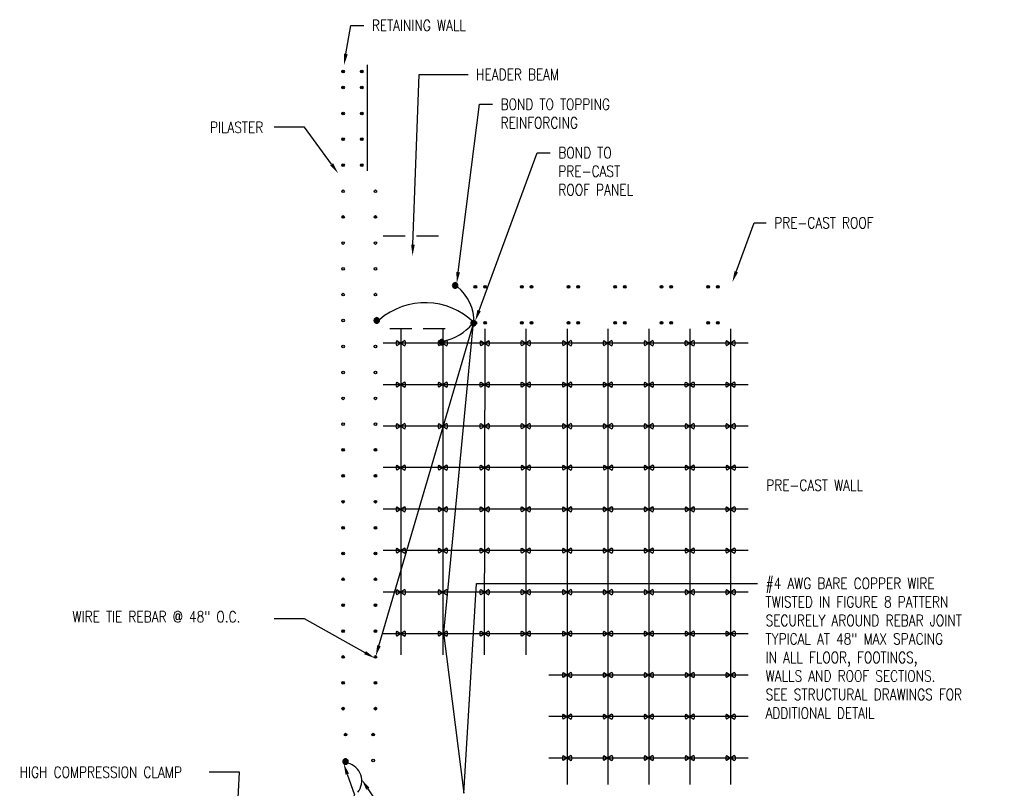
# Model space of a CAD drawing. Header units: inches. Extents: x 144.7 to 164, y 10.4 to 36.8.
# Tile 2 of 3: x 145 to 156.1, y 28.1 to 36.8. Entities that reach past the tile are written whole.
import ezdxf
from ezdxf import colors
from ezdxf.entities.mleader import LeaderData, LeaderLine
from ezdxf.math import Vec2, Vec3

# ---------------------------------------------------------------- set-up
doc = ezdxf.new("R2010")
doc.units = ezdxf.units.IN
doc.header["$MEASUREMENT"] = 0
doc.linetypes.add('HIDDEN', pattern=[0.375, 0.25, -0.125])
for name, color, linetype in [('E-ANNO-TEXT', 2, 'Continuous'), ('E-DETL-GRPH', 3, 'Continuous'), ('G-Anno-Std-Scrn', 250, 'Continuous'), ('G-ANNO-STD-SCRN-HIDD', 250, 'HIDDEN')]:
    doc.layers.add(name, color=color, linetype=linetype)
doc.styles.add('Annotative', font='romans.shx', dxfattribs={"width": 0.8, "height": 0.125})

msp = doc.modelspace()

# ---------------------------------------------------------------- hatches: boundary and pattern name
at = {"layer": 'E-DETL-GRPH', "lineweight": -3}
for points in [[(149.921, 33.817), (149.901, 33.833), (149.885, 33.833), (149.866, 33.818), (149.863, 33.802), (149.868, 33.787), (149.878, 33.777), (149.901, 33.773), (149.918, 33.785)], [(149.038, 33.422), (149.018, 33.439), (149.001, 33.439), (148.983, 33.424), (148.98, 33.407), (148.985, 33.392), (148.995, 33.382), (149.018, 33.379), (149.035, 33.391)], [(150.129, 33.393), (150.109, 33.41), (150.092, 33.41), (150.074, 33.395), (150.071, 33.378), (150.076, 33.363), (150.086, 33.353), (150.109, 33.35), (150.126, 33.361)], [(149.771, 33.177), (149.751, 33.193), (149.734, 33.193), (149.716, 33.178), (149.713, 33.162), (149.718, 33.147), (149.728, 33.137), (149.751, 33.133), (149.768, 33.145)], [(148.688, 28.458), (148.668, 28.475), (148.652, 28.475), (148.633, 28.46), (148.63, 28.443), (148.635, 28.428), (148.645, 28.418), (148.668, 28.415), (148.685, 28.426)]]:
    msp.add_hatch(color=256, dxfattribs=at).paths.add_polyline_path(points)
at = {"layer": 'G-Anno-Std-Scrn'}
h = msp.add_hatch(color=256, dxfattribs=at)
h.dxf.hatch_style = 1
h.paths.add_polyline_path([(148.646, 36.208, 1), (148.616, 36.208, 1)])
h = msp.add_hatch(color=256, dxfattribs=at)
h.dxf.hatch_style = 1
h.paths.add_polyline_path([(148.856, 36.208, 1), (148.826, 36.208, 1)])
h = msp.add_hatch(color=256, dxfattribs=at)
h.dxf.hatch_style = 1
h.paths.add_polyline_path([(148.646, 36.029, 1), (148.616, 36.029, 1)])
h = msp.add_hatch(color=256, dxfattribs=at)
h.dxf.hatch_style = 1
h.paths.add_polyline_path([(148.826, 36.029, 1), (148.856, 36.029, 1)])
h = msp.add_hatch(color=256, dxfattribs=at)
h.dxf.hatch_style = 1
h.paths.add_polyline_path([(148.646, 35.737, 1), (148.616, 35.737, 1)])
h = msp.add_hatch(color=256, dxfattribs=at)
h.dxf.hatch_style = 1
h.paths.add_polyline_path([(148.856, 35.737, 1), (148.826, 35.737, 1)])
h = msp.add_hatch(color=256, dxfattribs=at)
h.dxf.hatch_style = 1
h.paths.add_polyline_path([(148.646, 35.447, 1), (148.616, 35.447, 1)])
h = msp.add_hatch(color=256, dxfattribs=at)
h.dxf.hatch_style = 1
h.paths.add_polyline_path([(148.856, 35.447, 1), (148.826, 35.447, 1)])
h = msp.add_hatch(color=256, dxfattribs=at)
h.dxf.hatch_style = 1
h.paths.add_polyline_path([(148.646, 35.155, 1), (148.616, 35.155, 1)])
h = msp.add_hatch(color=256, dxfattribs=at)
h.dxf.hatch_style = 1
h.paths.add_polyline_path([(148.826, 35.155, 1), (148.856, 35.155, 1)])
h = msp.add_hatch(color=256, dxfattribs=at)
h.dxf.hatch_style = 1
h.paths.add_polyline_path([(148.616, 34.861, 1), (148.646, 34.861, 1)])
h.paths.add_polyline_path([(148.979, 34.861, 1), (149.01, 34.861, 1)])
h = msp.add_hatch(color=256, dxfattribs=at)
h.dxf.hatch_style = 1
h.paths.add_polyline_path([(148.616, 34.572, 1), (148.646, 34.572, 1)])
h = msp.add_hatch(color=256, dxfattribs=at)
h.dxf.hatch_style = 1
h.paths.add_polyline_path([(149.01, 34.572, 1), (148.979, 34.572, 1)])
h = msp.add_hatch(color=256, dxfattribs=at)
h.dxf.hatch_style = 1
h.paths.add_polyline_path([(148.646, 34.279, 1), (148.616, 34.279, 1)])
h.paths.add_polyline_path([(149.01, 34.279, 1), (148.979, 34.279, 1)])
h = msp.add_hatch(color=256, dxfattribs=at)
h.dxf.hatch_style = 1
h.paths.add_polyline_path([(148.646, 33.988, 1), (148.616, 33.988, 1)])
h.paths.add_polyline_path([(148.979, 33.988, 1), (149.01, 33.988, 1)])
h = msp.add_hatch(color=256, dxfattribs=at)
h.dxf.hatch_style = 1
h.paths.add_polyline_path([(150.135, 33.787, 1), (150.105, 33.787, 1)])
h = msp.add_hatch(color=256, dxfattribs=at)
h.dxf.hatch_style = 1
h.paths.add_polyline_path([(150.214, 33.787, 1), (150.244, 33.787, 1)])
h = msp.add_hatch(color=256, dxfattribs=at)
h.dxf.hatch_style = 1
h.paths.add_polyline_path([(150.659, 33.787, 1), (150.629, 33.787, 1)])
h = msp.add_hatch(color=256, dxfattribs=at)
h.dxf.hatch_style = 1
h.paths.add_polyline_path([(150.768, 33.787, 1), (150.738, 33.787, 1)])
h = msp.add_hatch(color=256, dxfattribs=at)
h.dxf.hatch_style = 1
h.paths.add_polyline_path([(151.183, 33.787, 1), (151.153, 33.787, 1)])
h = msp.add_hatch(color=256, dxfattribs=at)
h.dxf.hatch_style = 1
h.paths.add_polyline_path([(151.292, 33.787, 1), (151.262, 33.787, 1)])
h = msp.add_hatch(color=256, dxfattribs=at)
h.dxf.hatch_style = 1
h.paths.add_polyline_path([(151.707, 33.787, 1), (151.677, 33.787, 1)])
h = msp.add_hatch(color=256, dxfattribs=at)
h.dxf.hatch_style = 1
h.paths.add_polyline_path([(151.816, 33.787, 1), (151.786, 33.787, 1)])
h = msp.add_hatch(color=256, dxfattribs=at)
h.dxf.hatch_style = 1
h.paths.add_polyline_path([(152.232, 33.787, 1), (152.201, 33.787, 1)])
h = msp.add_hatch(color=256, dxfattribs=at)
h.dxf.hatch_style = 1
h.paths.add_polyline_path([(152.341, 33.787, 1), (152.31, 33.787, 1)])
h = msp.add_hatch(color=256, dxfattribs=at)
h.dxf.hatch_style = 1
h.paths.add_polyline_path([(152.756, 33.787, 1), (152.725, 33.787, 1)])
h = msp.add_hatch(color=256, dxfattribs=at)
h.dxf.hatch_style = 1
h.paths.add_polyline_path([(152.865, 33.787, 1), (152.834, 33.787, 1)])
h = msp.add_hatch(color=256, dxfattribs=at)
h.dxf.hatch_style = 1
h.paths.add_polyline_path([(148.646, 33.698, 1), (148.616, 33.698, 1)])
h.paths.add_polyline_path([(149.01, 33.698, 1), (148.979, 33.698, 1)])
h = msp.add_hatch(color=256, dxfattribs=at)
h.dxf.hatch_style = 1
h.paths.add_polyline_path([(148.616, 33.406, 1), (148.646, 33.406, 1)])
h.paths.add_polyline_path([(149.01, 33.406, 1), (148.979, 33.406, 1)])
h = msp.add_hatch(dxfattribs=at)
h.set_pattern_fill('ANSI31', color=256)
h.paths.add_polyline_path([(150.135, 33.382, 1), (150.105, 33.382, 1)])
h = msp.add_hatch(color=256, dxfattribs=at)
h.dxf.hatch_style = 1
h.paths.add_polyline_path([(150.214, 33.382, 1), (150.244, 33.382, 1)])
h = msp.add_hatch(color=256, dxfattribs=at)
h.dxf.hatch_style = 1
h.paths.add_polyline_path([(150.629, 33.382, 1), (150.659, 33.382, 1)])
h = msp.add_hatch(color=256, dxfattribs=at)
h.dxf.hatch_style = 1
h.paths.add_polyline_path([(150.738, 33.382, 1), (150.768, 33.382, 1)])
h = msp.add_hatch(color=256, dxfattribs=at)
h.dxf.hatch_style = 1
h.paths.add_polyline_path([(151.183, 33.382, 1), (151.153, 33.382, 1)])
h = msp.add_hatch(color=256, dxfattribs=at)
h.dxf.hatch_style = 1
h.paths.add_polyline_path([(151.292, 33.382, 1), (151.262, 33.382, 1)])
h = msp.add_hatch(color=256, dxfattribs=at)
h.dxf.hatch_style = 1
h.paths.add_polyline_path([(151.677, 33.382, 1), (151.707, 33.382, 1)])
h = msp.add_hatch(color=256, dxfattribs=at)
h.dxf.hatch_style = 1
h.paths.add_polyline_path([(151.816, 33.382, 1), (151.786, 33.382, 1)])
h = msp.add_hatch(color=256, dxfattribs=at)
h.dxf.hatch_style = 1
h.paths.add_polyline_path([(152.232, 33.382, 1), (152.201, 33.382, 1)])
h = msp.add_hatch(color=256, dxfattribs=at)
h.dxf.hatch_style = 1
h.paths.add_polyline_path([(152.341, 33.382, 1), (152.31, 33.382, 1)])
h = msp.add_hatch(color=256, dxfattribs=at)
h.dxf.hatch_style = 1
h.paths.add_polyline_path([(152.756, 33.382, 1), (152.725, 33.382, 1)])
h = msp.add_hatch(color=256, dxfattribs=at)
h.dxf.hatch_style = 1
h.paths.add_polyline_path([(152.834, 33.382, 1), (152.865, 33.382, 1)])
h = msp.add_hatch(color=256, dxfattribs=at)
h.dxf.hatch_style = 1
h.paths.add_polyline_path([(148.616, 33.114, 1), (148.646, 33.114, 1)])
h.paths.add_polyline_path([(149.01, 33.114, 1), (148.979, 33.114, 1)])
h.paths.add_polyline_path([(148.646, 32.823, 1), (148.616, 32.823, 1)])
h.paths.add_polyline_path([(149.01, 32.823, 1), (148.979, 32.823, 1)])
h.paths.add_polyline_path([(148.616, 32.531, 1), (148.646, 32.531, 1)])
h.paths.add_polyline_path([(149.01, 32.531, 1), (148.979, 32.531, 1)])
h.paths.add_polyline_path([(148.646, 32.24, 1), (148.616, 32.24, 1)])
h.paths.add_polyline_path([(149.01, 32.24, 1), (148.979, 32.24, 1)])
h = msp.add_hatch(color=256, dxfattribs=at)
h.dxf.hatch_style = 1
h.paths.add_polyline_path([(148.616, 31.952, 1), (148.646, 31.952, 1)])
h = msp.add_hatch(color=256, dxfattribs=at)
h.dxf.hatch_style = 1
h.paths.add_polyline_path([(149.01, 31.952, 1), (148.979, 31.952, 1)])
h = msp.add_hatch(color=256, dxfattribs=at)
h.dxf.hatch_style = 1
h.paths.add_polyline_path([(148.646, 31.66, 1), (148.616, 31.66, 1)])
h = msp.add_hatch(color=256, dxfattribs=at)
h.dxf.hatch_style = 1
h.paths.add_polyline_path([(149.01, 31.66, 1), (148.979, 31.66, 1)])
h = msp.add_hatch(color=256, dxfattribs=at)
h.dxf.hatch_style = 1
h.paths.add_polyline_path([(148.646, 31.368, 1), (148.616, 31.368, 1)])
h = msp.add_hatch(color=256, dxfattribs=at)
h.dxf.hatch_style = 1
h.paths.add_polyline_path([(149.01, 31.368, 1), (148.979, 31.368, 1)])
h = msp.add_hatch(color=256, dxfattribs=at)
h.dxf.hatch_style = 1
h.paths.add_polyline_path([(148.616, 31.074, 1), (148.646, 31.074, 1)])
h = msp.add_hatch(color=256, dxfattribs=at)
h.dxf.hatch_style = 1
h.paths.add_polyline_path([(149.01, 31.074, 1), (148.979, 31.074, 1)])
h = msp.add_hatch(color=256, dxfattribs=at)
h.dxf.hatch_style = 1
h.paths.add_polyline_path([(148.646, 30.785, 1), (148.616, 30.785, 1)])
h = msp.add_hatch(color=256, dxfattribs=at)
h.dxf.hatch_style = 1
h.paths.add_polyline_path([(149.01, 30.785, 1), (148.979, 30.785, 1)])
h = msp.add_hatch(color=256, dxfattribs=at)
h.dxf.hatch_style = 1
h.paths.add_polyline_path([(148.646, 30.495, 1), (148.616, 30.495, 1)])
h = msp.add_hatch(color=256, dxfattribs=at)
h.dxf.hatch_style = 1
h.paths.add_polyline_path([(149.01, 30.495, 1), (148.979, 30.495, 1)])
h = msp.add_hatch(color=256, dxfattribs=at)
h.dxf.hatch_style = 1
h.paths.add_polyline_path([(148.616, 30.203, 1), (148.646, 30.203, 1)])
h = msp.add_hatch(color=256, dxfattribs=at)
h.dxf.hatch_style = 1
h.paths.add_polyline_path([(149.01, 30.203, 1), (148.979, 30.203, 1)])
h = msp.add_hatch(color=256, dxfattribs=at)
h.dxf.hatch_style = 1
h.paths.add_polyline_path([(148.646, 29.912, 1), (148.616, 29.912, 1)])
h = msp.add_hatch(color=256, dxfattribs=at)
h.dxf.hatch_style = 1
h.paths.add_polyline_path([(148.979, 29.912, 1), (149.01, 29.912, 1)])
h = msp.add_hatch(color=256, dxfattribs=at)
h.dxf.hatch_style = 1
h.paths.add_polyline_path([(148.616, 29.621, 1), (148.646, 29.621, 1)])
h = msp.add_hatch(color=256, dxfattribs=at)
h.dxf.hatch_style = 1
h.paths.add_polyline_path([(148.979, 29.621, 1), (149.01, 29.621, 1)])
h = msp.add_hatch(color=256, dxfattribs=at)
h.dxf.hatch_style = 1
h.paths.add_polyline_path([(148.646, 29.33, 1), (148.616, 29.33, 1)])
h = msp.add_hatch(color=256, dxfattribs=at)
h.dxf.hatch_style = 1
h.paths.add_polyline_path([(149.01, 29.33, 1), (148.979, 29.33, 1)])
h = msp.add_hatch(color=256, dxfattribs=at)
h.dxf.hatch_style = 1
h.paths.add_polyline_path([(148.646, 29.039, 1), (148.616, 29.039, 1)])
h = msp.add_hatch(color=256, dxfattribs=at)
h.dxf.hatch_style = 1
h.paths.add_polyline_path([(149.01, 29.039, 1), (148.979, 29.039, 1)])
h = msp.add_hatch(color=256, dxfattribs=at)
h.dxf.hatch_style = 1
h.paths.add_polyline_path([(148.675, 28.747, 1), (148.645, 28.747, 1)])
h = msp.add_hatch(color=256, dxfattribs=at)
h.dxf.hatch_style = 1
h.paths.add_polyline_path([(148.986, 28.747, 1), (148.956, 28.747, 1)])
h = msp.add_hatch(color=256, dxfattribs=at)
h.dxf.hatch_style = 1
h.paths.add_polyline_path([(148.675, 28.456, 1), (148.645, 28.456, 1)])
h.paths.add_polyline_path([(148.986, 28.456, 1), (148.956, 28.456, 1)])

# ---------------------------------------------------------------- linework, layer by layer
at = {"layer": 'E-DETL-GRPH', "lineweight": -3}
for points in [[(149.861, 33.802), (149.863, 33.793), (149.866, 33.787), (149.871, 33.78), (149.878, 33.775), (149.885, 33.772), (149.901, 33.772), (149.908, 33.775), (149.915, 33.78), (149.92, 33.787), (149.923, 33.793), (149.923, 33.81), (149.92, 33.817), (149.915, 33.823), (149.908, 33.828), (149.901, 33.832), (149.893, 33.833), (149.885, 33.832), (149.878, 33.828), (149.871, 33.823), (149.866, 33.817), (149.863, 33.81)], [(148.978, 33.407), (148.98, 33.399), (148.983, 33.392), (148.988, 33.386), (148.995, 33.381), (149.001, 33.377), (149.018, 33.377), (149.025, 33.381), (149.031, 33.386), (149.036, 33.392), (149.04, 33.399), (149.04, 33.416), (149.036, 33.422), (149.031, 33.429), (149.025, 33.434), (149.018, 33.437), (149.01, 33.439), (149.001, 33.437), (148.995, 33.434), (148.988, 33.429), (148.983, 33.422), (148.98, 33.416)], [(150.069, 33.378), (150.071, 33.37), (150.074, 33.363), (150.079, 33.356), (150.086, 33.351), (150.092, 33.348), (150.109, 33.348), (150.116, 33.351), (150.122, 33.356), (150.127, 33.363), (150.131, 33.37), (150.131, 33.386), (150.127, 33.393), (150.122, 33.4), (150.116, 33.405), (150.109, 33.408), (150.101, 33.41), (150.092, 33.408), (150.086, 33.405), (150.079, 33.4), (150.074, 33.393), (150.071, 33.386)], [(149.711, 33.162), (149.713, 33.153), (149.716, 33.147), (149.721, 33.14), (149.728, 33.135), (149.734, 33.132), (149.751, 33.132), (149.758, 33.135), (149.764, 33.14), (149.769, 33.147), (149.773, 33.153), (149.773, 33.17), (149.769, 33.177), (149.764, 33.183), (149.758, 33.188), (149.751, 33.192), (149.743, 33.193), (149.734, 33.192), (149.728, 33.188), (149.721, 33.183), (149.716, 33.177), (149.713, 33.17)], [(148.628, 28.443), (148.63, 28.435), (148.633, 28.428), (148.638, 28.421), (148.645, 28.416), (148.652, 28.413), (148.668, 28.413), (148.675, 28.416), (148.682, 28.421), (148.687, 28.428), (148.69, 28.435), (148.69, 28.451), (148.687, 28.458), (148.682, 28.465), (148.675, 28.47), (148.668, 28.473), (148.66, 28.475), (148.652, 28.473), (148.645, 28.47), (148.638, 28.465), (148.633, 28.458), (148.63, 28.451)]]:
    msp.add_lwpolyline(points, close=True, dxfattribs=at)
for points in [[(149.326, 33.181), (149.236, 33.123)], [(149.236, 33.181), (149.326, 33.123)], [(149.798, 33.181), (149.708, 33.123)], [(149.708, 33.181), (149.798, 33.123)], [(150.271, 33.18), (150.181, 33.122)], [(150.181, 33.18), (150.271, 33.122)], [(150.732, 33.181), (150.642, 33.123)], [(150.642, 33.181), (150.732, 33.123)], [(151.198, 33.181), (151.108, 33.123)], [(151.108, 33.181), (151.198, 33.123)], [(151.657, 33.181), (151.568, 33.123)], [(151.568, 33.181), (151.657, 33.123)], [(152.117, 33.181), (152.028, 33.123)], [(152.028, 33.181), (152.117, 33.123)], [(152.577, 33.181), (152.488, 33.123)], [(152.488, 33.181), (152.577, 33.123)], [(153.037, 33.181), (152.948, 33.123)], [(152.948, 33.181), (153.037, 33.123)], [(149.326, 32.714), (149.236, 32.656)], [(149.236, 32.714), (149.326, 32.656)], [(149.798, 32.714), (149.708, 32.656)], [(149.708, 32.714), (149.798, 32.656)], [(150.27, 32.714), (150.18, 32.656)], [(150.18, 32.714), (150.27, 32.656)], [(150.732, 32.714), (150.642, 32.656)], [(150.642, 32.714), (150.732, 32.656)], [(151.198, 32.714), (151.108, 32.656)], [(151.108, 32.714), (151.198, 32.656)], [(151.657, 32.714), (151.568, 32.656)], [(151.568, 32.714), (151.657, 32.656)], [(152.117, 32.714), (152.028, 32.656)], [(152.028, 32.714), (152.117, 32.656)], [(152.577, 32.714), (152.488, 32.656)], [(152.488, 32.714), (152.577, 32.656)], [(153.037, 32.714), (152.948, 32.656)], [(152.948, 32.714), (153.037, 32.656)], [(149.326, 32.247), (149.236, 32.189)], [(149.236, 32.247), (149.326, 32.189)], [(149.798, 32.247), (149.708, 32.189)], [(149.708, 32.247), (149.798, 32.189)], [(150.27, 32.247), (150.18, 32.189)], [(150.18, 32.247), (150.27, 32.189)], [(150.732, 32.247), (150.642, 32.189)], [(150.642, 32.247), (150.732, 32.189)], [(151.198, 32.247), (151.108, 32.189)], [(151.108, 32.247), (151.198, 32.189)], [(151.658, 32.247), (151.568, 32.189)], [(151.568, 32.247), (151.658, 32.189)], [(152.118, 32.247), (152.028, 32.189)], [(152.028, 32.247), (152.118, 32.189)], [(152.578, 32.247), (152.488, 32.189)], [(152.488, 32.247), (152.578, 32.189)], [(153.038, 32.247), (152.948, 32.189)], [(152.948, 32.247), (153.038, 32.189)], [(149.327, 31.781), (149.237, 31.723)], [(149.237, 31.781), (149.327, 31.723)], [(149.799, 31.781), (149.709, 31.723)], [(149.709, 31.781), (149.799, 31.723)], [(150.271, 31.781), (150.181, 31.723)], [(150.181, 31.781), (150.271, 31.723)], [(150.732, 31.781), (150.643, 31.723)], [(150.643, 31.781), (150.732, 31.723)], [(151.199, 31.781), (151.109, 31.723)], [(151.109, 31.781), (151.199, 31.723)], [(151.659, 31.781), (151.569, 31.723)], [(151.569, 31.781), (151.659, 31.723)], [(152.119, 31.781), (152.029, 31.723)], [(152.029, 31.781), (152.119, 31.723)], [(152.579, 31.781), (152.489, 31.723)], [(152.489, 31.781), (152.579, 31.723)], [(153.039, 31.781), (152.949, 31.723)], [(152.949, 31.781), (153.039, 31.723)], [(149.326, 31.312), (149.236, 31.254)], [(149.236, 31.312), (149.326, 31.254)], [(149.798, 31.312), (149.708, 31.254)], [(149.708, 31.312), (149.798, 31.254)], [(150.27, 31.312), (150.18, 31.254)], [(150.18, 31.312), (150.27, 31.254)], [(150.732, 31.312), (150.642, 31.254)], [(150.642, 31.312), (150.732, 31.254)], [(151.198, 31.312), (151.108, 31.254)], [(151.108, 31.312), (151.198, 31.254)], [(151.658, 31.312), (151.568, 31.254)], [(151.568, 31.312), (151.658, 31.254)], [(152.118, 31.312), (152.028, 31.254)], [(152.028, 31.312), (152.118, 31.254)], [(152.578, 31.312), (152.488, 31.254)], [(152.488, 31.312), (152.578, 31.254)], [(153.038, 31.312), (152.948, 31.254)], [(152.948, 31.312), (153.038, 31.254)], [(149.326, 30.847), (149.236, 30.789)], [(149.236, 30.847), (149.326, 30.789)], [(149.798, 30.847), (149.708, 30.789)], [(149.708, 30.847), (149.798, 30.789)], [(150.27, 30.847), (150.18, 30.789)], [(150.18, 30.847), (150.27, 30.789)], [(150.732, 30.847), (150.642, 30.789)], [(150.642, 30.847), (150.732, 30.789)], [(151.198, 30.847), (151.108, 30.789)], [(151.108, 30.847), (151.198, 30.789)], [(151.658, 30.847), (151.568, 30.789)], [(151.568, 30.847), (151.658, 30.789)], [(152.118, 30.847), (152.028, 30.789)], [(152.028, 30.847), (152.118, 30.789)], [(152.578, 30.847), (152.488, 30.789)], [(152.488, 30.847), (152.578, 30.789)], [(153.038, 30.847), (152.948, 30.789)], [(152.948, 30.847), (153.038, 30.789)], [(149.326, 30.379), (149.236, 30.321)], [(149.236, 30.379), (149.326, 30.321)], [(149.798, 30.379), (149.708, 30.321)], [(149.708, 30.379), (149.798, 30.321)], [(150.27, 30.379), (150.18, 30.321)], [(150.18, 30.379), (150.27, 30.321)], [(150.732, 30.379), (150.642, 30.321)], [(150.642, 30.379), (150.732, 30.321)], [(151.198, 30.379), (151.108, 30.321)], [(151.108, 30.379), (151.198, 30.321)], [(151.658, 30.379), (151.568, 30.321)], [(151.568, 30.379), (151.658, 30.321)], [(152.118, 30.379), (152.028, 30.321)], [(152.028, 30.379), (152.118, 30.321)], [(152.578, 30.379), (152.488, 30.321)], [(152.488, 30.379), (152.578, 30.321)], [(153.038, 30.379), (152.948, 30.321)], [(152.948, 30.379), (153.038, 30.321)], [(149.326, 29.912), (149.236, 29.854)], [(149.236, 29.912), (149.326, 29.854)], [(149.798, 29.912), (149.708, 29.854)], [(149.708, 29.912), (149.798, 29.854)], [(150.27, 29.912), (150.18, 29.854)], [(150.18, 29.912), (150.27, 29.854)], [(150.732, 29.912), (150.642, 29.854)], [(150.642, 29.912), (150.732, 29.854)], [(151.198, 29.912), (151.108, 29.854)], [(151.108, 29.912), (151.198, 29.854)], [(151.658, 29.912), (151.568, 29.854)], [(151.568, 29.912), (151.658, 29.854)], [(152.118, 29.912), (152.028, 29.854)], [(152.028, 29.912), (152.118, 29.854)], [(152.578, 29.912), (152.488, 29.854)], [(152.488, 29.912), (152.578, 29.854)], [(153.038, 29.912), (152.948, 29.854)], [(152.948, 29.912), (153.038, 29.854)], [(151.198, 29.446), (151.108, 29.388)], [(151.108, 29.446), (151.198, 29.388)], [(151.658, 29.446), (151.568, 29.388)], [(151.568, 29.446), (151.658, 29.388)], [(152.118, 29.446), (152.028, 29.388)], [(152.028, 29.446), (152.118, 29.388)], [(152.578, 29.446), (152.488, 29.388)], [(152.488, 29.446), (152.578, 29.388)], [(153.038, 29.446), (152.948, 29.388)], [(152.948, 29.446), (153.038, 29.388)], [(151.198, 28.979), (151.108, 28.921)], [(151.108, 28.979), (151.198, 28.921)], [(151.658, 28.979), (151.568, 28.921)], [(151.568, 28.979), (151.658, 28.921)], [(152.118, 28.979), (152.028, 28.921)], [(152.028, 28.979), (152.118, 28.921)], [(152.578, 28.979), (152.488, 28.921)], [(152.488, 28.979), (152.578, 28.921)], [(153.038, 28.979), (152.948, 28.921)], [(152.948, 28.979), (153.038, 28.921)], [(151.198, 28.512), (151.108, 28.454)], [(151.108, 28.512), (151.198, 28.454)], [(151.658, 28.512), (151.568, 28.454)], [(151.568, 28.512), (151.658, 28.454)], [(152.118, 28.512), (152.028, 28.454)], [(152.028, 28.512), (152.118, 28.454)], [(152.578, 28.512), (152.488, 28.454)], [(152.488, 28.512), (152.578, 28.454)], [(153.038, 28.512), (152.948, 28.454)], [(152.948, 28.512), (153.038, 28.454)]]:
    msp.add_lwpolyline(points, dxfattribs=at)
for centre, radius, start, end in [((149.59, 33.391), 0.515, 359.0075, 50.211), ((149.554, 32.82), 0.787, 45.5542, 130.8188), ((149.641, 33.741), 0.579, 282.8172, 320.0051), ((149.271, 33.152), 0.0452, 140.0312, 219.9688), ((149.291, 33.152), 0.0452, 320.0312, 39.9688), ((149.743, 33.152), 0.0452, 140.0312, 219.9688), ((149.764, 33.152), 0.0452, 320.0312, 39.9688), ((150.216, 33.151), 0.0452, 140.0312, 219.9688), ((150.236, 33.151), 0.0452, 320.0312, 39.9688), ((150.676, 33.152), 0.0452, 140.0312, 219.9688), ((150.697, 33.152), 0.0452, 320.0312, 39.9688), ((151.143, 33.152), 0.0452, 140.0312, 219.9688), ((151.164, 33.152), 0.0452, 320.0312, 39.9688), ((151.602, 33.152), 0.0452, 140.0312, 219.9688), ((151.623, 33.152), 0.0452, 320.0312, 39.9688), ((152.062, 33.152), 0.0452, 140.0312, 219.9688), ((152.083, 33.152), 0.0452, 320.0312, 39.9688), ((152.522, 33.152), 0.0452, 140.0312, 219.9688), ((152.543, 33.152), 0.0452, 320.0312, 39.9688), ((152.982, 33.152), 0.0452, 140.0312, 219.9688), ((153.003, 33.152), 0.0452, 320.0312, 39.9688), ((149.271, 32.685), 0.0452, 140.0312, 219.9688), ((149.291, 32.685), 0.0452, 320.0312, 39.9688), ((149.743, 32.685), 0.0452, 140.0312, 219.9688), ((149.764, 32.685), 0.0452, 320.0312, 39.9688), ((150.215, 32.685), 0.0452, 140.0312, 219.9688), ((150.236, 32.685), 0.0452, 320.0312, 39.9688), ((150.676, 32.685), 0.0452, 140.0312, 219.9688), ((150.697, 32.685), 0.0452, 320.0312, 39.9688), ((151.143, 32.685), 0.0452, 140.0312, 219.9688), ((151.164, 32.685), 0.0452, 320.0312, 39.9688), ((151.602, 32.685), 0.0452, 140.0312, 219.9688), ((151.623, 32.685), 0.0452, 320.0312, 39.9688), ((152.062, 32.685), 0.0452, 140.0312, 219.9688), ((152.083, 32.685), 0.0452, 320.0312, 39.9688), ((152.522, 32.685), 0.0452, 140.0312, 219.9688), ((152.543, 32.685), 0.0452, 320.0312, 39.9688), ((152.982, 32.685), 0.0452, 140.0312, 219.9688), ((153.003, 32.685), 0.0452, 320.0312, 39.9688), ((149.271, 32.218), 0.0452, 140.0312, 219.9688), ((149.291, 32.218), 0.0452, 320.0312, 39.9688), ((149.743, 32.218), 0.0452, 140.0312, 219.9688), ((149.764, 32.218), 0.0452, 320.0312, 39.9688), ((150.214, 32.218), 0.0452, 140.0312, 219.9688), ((150.235, 32.218), 0.0452, 320.0312, 39.9688), ((150.676, 32.218), 0.0452, 140.0312, 219.9688), ((150.697, 32.218), 0.0452, 320.0312, 39.9688), ((151.143, 32.218), 0.0452, 140.0312, 219.9688), ((151.164, 32.218), 0.0452, 320.0312, 39.9688), ((151.603, 32.218), 0.0452, 140.0312, 219.9688), ((151.624, 32.218), 0.0452, 320.0312, 39.9688), ((152.063, 32.218), 0.0452, 140.0312, 219.9688), ((152.084, 32.218), 0.0452, 320.0312, 39.9688), ((152.523, 32.218), 0.0452, 140.0312, 219.9688), ((152.544, 32.218), 0.0452, 320.0312, 39.9688), ((152.983, 32.218), 0.0452, 140.0312, 219.9688), ((153.004, 32.218), 0.0452, 320.0312, 39.9688), ((149.271, 31.752), 0.0452, 140.0312, 219.9688), ((149.292, 31.752), 0.0452, 320.0312, 39.9688), ((149.744, 31.752), 0.0452, 140.0312, 219.9688), ((149.765, 31.752), 0.0452, 320.0312, 39.9688), ((150.215, 31.752), 0.0452, 140.0312, 219.9688), ((150.236, 31.752), 0.0452, 320.0312, 39.9688), ((150.677, 31.752), 0.0452, 140.0312, 219.9688), ((150.698, 31.752), 0.0452, 320.0312, 39.9688), ((151.144, 31.752), 0.0452, 140.0312, 219.9688), ((151.165, 31.752), 0.0452, 320.0312, 39.9688), ((151.604, 31.752), 0.0452, 140.0312, 219.9688), ((151.625, 31.752), 0.0452, 320.0312, 39.9688), ((152.064, 31.752), 0.0452, 140.0312, 219.9688), ((152.085, 31.752), 0.0452, 320.0312, 39.9688), ((152.524, 31.752), 0.0452, 140.0312, 219.9688), ((152.545, 31.752), 0.0452, 320.0312, 39.9688), ((152.984, 31.752), 0.0452, 140.0312, 219.9688), ((153.005, 31.752), 0.0452, 320.0312, 39.9688), ((149.271, 31.283), 0.0452, 140.0312, 219.9688), ((149.291, 31.283), 0.0452, 320.0312, 39.9688), ((149.743, 31.283), 0.0452, 140.0312, 219.9688), ((149.764, 31.283), 0.0452, 320.0312, 39.9688), ((150.214, 31.283), 0.0452, 140.0312, 219.9688), ((150.235, 31.283), 0.0452, 320.0312, 39.9688), ((150.676, 31.283), 0.0452, 140.0312, 219.9688), ((150.697, 31.283), 0.0452, 320.0312, 39.9688), ((151.143, 31.283), 0.0452, 140.0312, 219.9688), ((151.164, 31.283), 0.0452, 320.0312, 39.9688), ((151.603, 31.283), 0.0452, 140.0312, 219.9688), ((151.624, 31.283), 0.0452, 320.0312, 39.9688), ((152.063, 31.283), 0.0452, 140.0312, 219.9688), ((152.084, 31.283), 0.0452, 320.0312, 39.9688), ((152.523, 31.283), 0.0452, 140.0312, 219.9688), ((152.544, 31.283), 0.0452, 320.0312, 39.9688), ((152.983, 31.283), 0.0452, 140.0312, 219.9688), ((153.004, 31.283), 0.0452, 320.0312, 39.9688), ((149.271, 30.818), 0.0452, 140.0312, 219.9688), ((149.291, 30.818), 0.0452, 320.0312, 39.9688), ((149.743, 30.818), 0.0452, 140.0312, 219.9688), ((149.764, 30.818), 0.0452, 320.0312, 39.9688), ((150.214, 30.818), 0.0452, 140.0312, 219.9688), ((150.235, 30.818), 0.0452, 320.0312, 39.9688), ((150.676, 30.818), 0.0452, 140.0312, 219.9688), ((150.697, 30.818), 0.0452, 320.0312, 39.9688), ((151.143, 30.818), 0.0452, 140.0312, 219.9688), ((151.164, 30.818), 0.0452, 320.0312, 39.9688), ((151.603, 30.818), 0.0452, 140.0312, 219.9688), ((151.624, 30.818), 0.0452, 320.0312, 39.9688), ((152.063, 30.818), 0.0452, 140.0312, 219.9688), ((152.084, 30.818), 0.0452, 320.0312, 39.9688), ((152.523, 30.818), 0.0452, 140.0312, 219.9688), ((152.544, 30.818), 0.0452, 320.0312, 39.9688), ((152.983, 30.818), 0.0452, 140.0312, 219.9688), ((153.004, 30.818), 0.0452, 320.0312, 39.9688), ((149.271, 30.35), 0.0452, 140.0312, 219.9688), ((149.291, 30.35), 0.0452, 320.0312, 39.9688), ((149.743, 30.35), 0.0452, 140.0312, 219.9688), ((149.764, 30.35), 0.0452, 320.0312, 39.9688), ((150.214, 30.35), 0.0452, 140.0312, 219.9688), ((150.235, 30.35), 0.0452, 320.0312, 39.9688), ((150.676, 30.35), 0.0452, 140.0312, 219.9688), ((150.697, 30.35), 0.0452, 320.0312, 39.9688), ((151.143, 30.35), 0.0452, 140.0312, 219.9688), ((151.164, 30.35), 0.0452, 320.0312, 39.9688), ((151.603, 30.35), 0.0452, 140.0312, 219.9688), ((151.624, 30.35), 0.0452, 320.0312, 39.9688), ((152.063, 30.35), 0.0452, 140.0312, 219.9688), ((152.084, 30.35), 0.0452, 320.0312, 39.9688), ((152.523, 30.35), 0.0452, 140.0312, 219.9688), ((152.544, 30.35), 0.0452, 320.0312, 39.9688), ((152.983, 30.35), 0.0452, 140.0312, 219.9688), ((153.004, 30.35), 0.0452, 320.0312, 39.9688), ((149.271, 29.883), 0.0452, 140.0312, 219.9688), ((149.291, 29.883), 0.0452, 320.0312, 39.9688), ((149.743, 29.883), 0.0452, 140.0312, 219.9688), ((149.764, 29.883), 0.0452, 320.0312, 39.9688), ((150.214, 29.883), 0.0452, 140.0312, 219.9688), ((150.235, 29.883), 0.0452, 320.0312, 39.9688), ((150.676, 29.883), 0.0452, 140.0312, 219.9688), ((150.697, 29.883), 0.0452, 320.0312, 39.9688), ((151.143, 29.883), 0.0452, 140.0312, 219.9688), ((151.164, 29.883), 0.0452, 320.0312, 39.9688), ((151.603, 29.883), 0.0452, 140.0312, 219.9688), ((151.624, 29.883), 0.0452, 320.0312, 39.9688), ((152.063, 29.883), 0.0452, 140.0312, 219.9688), ((152.084, 29.883), 0.0452, 320.0312, 39.9688), ((152.523, 29.883), 0.0452, 140.0312, 219.9688), ((152.544, 29.883), 0.0452, 320.0312, 39.9688), ((152.983, 29.883), 0.0452, 140.0312, 219.9688), ((153.004, 29.883), 0.0452, 320.0312, 39.9688), ((151.143, 29.417), 0.0452, 140.0312, 219.9688), ((151.164, 29.417), 0.0452, 320.0312, 39.9688), ((151.603, 29.417), 0.0452, 140.0312, 219.9688), ((151.624, 29.417), 0.0452, 320.0312, 39.9688), ((152.063, 29.417), 0.0452, 140.0312, 219.9688), ((152.084, 29.417), 0.0452, 320.0312, 39.9688), ((152.523, 29.417), 0.0452, 140.0312, 219.9688), ((152.544, 29.417), 0.0452, 320.0312, 39.9688), ((152.983, 29.417), 0.0452, 140.0312, 219.9688), ((153.004, 29.417), 0.0452, 320.0312, 39.9688), ((151.143, 28.95), 0.0452, 140.0312, 219.9688), ((151.164, 28.95), 0.0452, 320.0312, 39.9688), ((151.603, 28.95), 0.0452, 140.0312, 219.9688), ((151.624, 28.95), 0.0452, 320.0312, 39.9688), ((152.063, 28.95), 0.0452, 140.0312, 219.9688), ((152.084, 28.95), 0.0452, 320.0312, 39.9688), ((152.523, 28.95), 0.0452, 140.0312, 219.9688), ((152.544, 28.95), 0.0452, 320.0312, 39.9688), ((152.983, 28.95), 0.0452, 140.0312, 219.9688), ((153.004, 28.95), 0.0452, 320.0312, 39.9688), ((151.143, 28.483), 0.0452, 140.0312, 219.9688), ((151.164, 28.483), 0.0452, 320.0312, 39.9688), ((151.603, 28.483), 0.0452, 140.0312, 219.9688), ((151.624, 28.483), 0.0452, 320.0312, 39.9688), ((152.063, 28.483), 0.0452, 140.0312, 219.9688), ((152.084, 28.483), 0.0452, 320.0312, 39.9688), ((152.523, 28.483), 0.0452, 140.0312, 219.9688), ((152.544, 28.483), 0.0452, 320.0312, 39.9688), ((152.983, 28.483), 0.0452, 140.0312, 219.9688), ((153.004, 28.483), 0.0452, 320.0312, 39.9688), ((148.639, 28.227), 0.203, 320.7374, 77.0649)]:
    msp.add_arc(centre, radius, start, end, dxfattribs=at)
at = {"layer": 'G-Anno-Std-Scrn'}
msp.add_line((148.908, 35.092), (148.908, 36.284), dxfattribs=at)
at = {"layer": 'G-Anno-Std-Scrn', "lineweight": -3}
for points in [[(149.281, 33.313), (149.281, 29.643)], [(149.753, 33.313), (149.753, 29.643)], [(150.226, 33.313), (150.221, 29.643)], [(150.687, 33.313), (150.687, 29.643)], [(151.153, 33.313), (151.153, 28.186)], [(151.613, 33.313), (151.613, 28.186)], [(152.073, 33.313), (152.073, 28.186)], [(152.533, 33.313), (152.533, 28.186)], [(152.993, 33.313), (152.993, 28.186)], [(153.191, 33.152), (149.082, 33.152)], [(153.191, 32.685), (149.082, 32.685)], [(153.191, 32.218), (149.082, 32.218)], [(153.191, 31.752), (149.082, 31.752)], [(153.191, 31.283), (149.082, 31.283)], [(153.191, 30.818), (149.082, 30.818)], [(153.191, 30.35), (149.082, 30.35)], [(153.191, 29.883), (149.082, 29.883)], [(153.191, 29.417), (150.947, 29.417)], [(153.191, 28.95), (150.947, 28.95)], [(153.191, 28.483), (150.947, 28.483)]]:
    msp.add_lwpolyline(points, dxfattribs=at)
at = {"layer": 'G-Anno-Std-Scrn'}
for centre in [(148.631, 36.208), (148.841, 36.208), (148.631, 36.029), (148.841, 36.029), (148.631, 35.737), (148.841, 35.737), (148.631, 35.447), (148.841, 35.447), (148.631, 35.155), (148.841, 35.155), (148.631, 34.861), (148.995, 34.861), (148.631, 34.572), (148.995, 34.572), (148.631, 34.279), (148.995, 34.279), (148.631, 33.988), (148.995, 33.988), (150.12, 33.787), (150.229, 33.787), (150.644, 33.787), (150.753, 33.787), (151.168, 33.787), (151.277, 33.787), (151.692, 33.787), (151.801, 33.787), (152.216, 33.787), (152.325, 33.787), (152.741, 33.787), (152.85, 33.787), (148.631, 33.698), (148.995, 33.698), (148.631, 33.406), (148.995, 33.406), (150.12, 33.382), (150.229, 33.382), (150.644, 33.382), (150.753, 33.382), (151.168, 33.382), (151.277, 33.382), (151.692, 33.382), (151.801, 33.382), (152.216, 33.382), (152.325, 33.382), (152.741, 33.382), (152.85, 33.382), (148.631, 33.114), (148.995, 33.114), (148.631, 32.823), (148.995, 32.823), (148.631, 32.531), (148.995, 32.531), (148.631, 32.24), (148.995, 32.24), (148.631, 31.952), (148.995, 31.952), (148.631, 31.66), (148.995, 31.66), (148.631, 31.368), (148.995, 31.368), (148.631, 31.074), (148.995, 31.074), (148.631, 30.785), (148.995, 30.785), (148.631, 30.495), (148.995, 30.495), (148.631, 30.203), (148.995, 30.203), (148.631, 29.912), (148.995, 29.912), (148.631, 29.621), (148.995, 29.621), (148.631, 29.33), (148.995, 29.33), (148.631, 29.039), (148.995, 29.039), (148.66, 28.747), (148.971, 28.747), (148.66, 28.456), (148.971, 28.456)]:
    msp.add_circle(centre, 0.0151, dxfattribs=at)
at = {"layer": 'G-ANNO-STD-SCRN-HIDD'}
for p, q in [((149.082, 34.36), (149.781, 34.36)), ((149.781, 33.313), (149.082, 33.313))]:
    msp.add_line(p, q, dxfattribs=at)

# ---------------------------------------------------------------- texts
at = {"layer": 'E-ANNO-TEXT', "lineweight": -3, "insert": (153.394, 31.491), "char_height": 0.125, "attachment_point": 7, "style": 'Annotative'}
msp.add_mtext('PRE-CAST WALL', dxfattribs=at)

# ---------------------------------------------------------------- leaders
at = {"layer": 'E-ANNO-TEXT', "lineweight": -3}
ml = msp.add_multileader_mtext('Standard', dxfattribs=at)
ml.set_content('RETAINING WALL', color=256, style='Annotative')
ml.set_leader_properties(color=1, linetype='ByLayer', lineweight=-1)
ml.build(insert=Vec2(0, 0))
ml.multileader.update_dxf_attribs({"text_right_attachment_type": 3, "dogleg_length": 0.538, "arrow_head_size": 0.125})
ctx = ml.context
ctx.base_point, ctx.char_height, ctx.arrow_head_size, ctx.landing_gap_size, ctx.plane_origin = Vec3(148.865, 36.727), 0.125, 0.125, 0.09, Vec3(147.665, 37.745)
ctx.right_attachment = 3
notes = []
notes.append((ctx, [(0, (1, 1, 0), (148.717, 36.727), (1, 0), 0.147, [(0, [(148.643, 36.283)], 0, [])])]))
ctx.mtext.insert, ctx.mtext.flow_direction = Vec3(148.955, 36.79), 5
ml = msp.add_multileader_mtext('Standard', dxfattribs=at)
ml.set_content('HEADER BEAM', color=256, style='Annotative')
ml.set_leader_properties(color=1, linetype='ByLayer', lineweight=-1)
ml.build(insert=Vec2(0, 0))
ml.multileader.update_dxf_attribs({"text_right_attachment_type": 3, "dogleg_length": 0.538, "arrow_head_size": 0.125})
ctx = ml.context
ctx.base_point, ctx.char_height, ctx.arrow_head_size, ctx.landing_gap_size, ctx.plane_origin = Vec3(150.039, 36.176), 0.125, 0.125, 0.09, Vec3(148.434, 36.539)
ctx.right_attachment = 3
notes.append((ctx, [(0, (1, 1, 0), (149.487, 36.176), (1, 0), 0.552, [(0, [(149.413, 34.136)], 0, [])])]))
ctx.mtext.insert, ctx.mtext.flow_direction = Vec3(150.129, 36.238), 5
ml = msp.add_multileader_mtext('Standard', dxfattribs=at)
ml.set_content('BOND TO TOPPING \\PREINFORCING', color=256, style='Annotative')
ml.set_leader_properties(color=1, linetype='ByLayer', lineweight=-1)
ml.build(insert=Vec2(0, 0))
ml.multileader.update_dxf_attribs({"text_right_attachment_type": 3, "dogleg_length": 0.538, "arrow_head_size": 0.125})
ctx = ml.context
ctx.base_point, ctx.char_height, ctx.arrow_head_size, ctx.landing_gap_size, ctx.plane_origin = Vec3(150.314, 35.84), 0.125, 0.125, 0.09, Vec3(149.027, 36.237)
ctx.right_attachment = 3
notes.append((ctx, [(0, (1, 1, 0), (150.167, 35.84), (1, 0), 0.147, [(0, [(149.911, 33.826)], 0, [])])]))
ctx.mtext.insert, ctx.mtext.flow_direction = Vec3(150.404, 35.902), 5
ml = msp.add_multileader_mtext('Standard', dxfattribs=at)
ml.set_content('PILASTER', color=256, style='Annotative')
ml.set_leader_properties(color=1, linetype='ByLayer', lineweight=-1)
ml.build(insert=Vec2(0, 0))
ml.multileader.update_dxf_attribs({"text_right_attachment_type": 3, "dogleg_length": 0.34, "arrow_head_size": 0.125})
ctx = ml.context
ctx.base_point, ctx.char_height, ctx.arrow_head_size, ctx.landing_gap_size, ctx.plane_origin = Vec3(147.043, 35.581), 0.125, 0.125, 0.09, Vec3(146.453, 34.463)
ctx.right_attachment = 3
notes.append((ctx, [(0, (1, 1, 0), (148.196, 35.581), (-1, 0), 0.339, [(0, [(148.576, 35.064)], 0, [])])]))
ctx.mtext.insert, ctx.mtext.flow_direction = Vec3(147.133, 35.643), 5
ml = msp.add_multileader_mtext('Standard', dxfattribs=at)
ml.set_content('BOND TO \\PPRE-CAST \\PROOF PANEL', color=256, style='Annotative')
ml.set_leader_properties(color=1, linetype='ByLayer', lineweight=-1)
ml.build(insert=Vec2(0, 0))
ml.multileader.update_dxf_attribs({"text_right_attachment_type": 3, "dogleg_length": 0.538, "arrow_head_size": 0.125})
ctx = ml.context
ctx.base_point, ctx.char_height, ctx.arrow_head_size, ctx.landing_gap_size, ctx.plane_origin = Vec3(150.965, 35.295), 0.125, 0.125, 0.09, Vec3(149.53, 35.767)
ctx.right_attachment = 3
notes.append((ctx, [(0, (1, 1, 0), (150.817, 35.295), (1, 0), 0.147, [(0, [(150.119, 33.402)], 0, [])])]))
ctx.mtext.insert, ctx.mtext.flow_direction = Vec3(151.055, 35.357), 5
ml = msp.add_multileader_mtext('Standard', dxfattribs=at)
ml.set_content('PRE-CAST ROOF', color=256, style='Annotative')
ml.set_leader_properties(color=1, linetype='ByLayer', lineweight=-1)
ml.build(insert=Vec2(0, 0))
ml.multileader.update_dxf_attribs({"text_right_attachment_type": 3, "dogleg_length": 0.538, "arrow_head_size": 0.125})
ctx = ml.context
ctx.base_point, ctx.char_height, ctx.arrow_head_size, ctx.landing_gap_size, ctx.plane_origin = Vec3(153.394, 34.505), 0.125, 0.125, 0.09, Vec3(152.31, 36.237)
ctx.right_attachment = 3
notes.append((ctx, [(0, (1, 1, 0), (153.259, 34.505), (1, 0), 0.135, [(0, [(153.013, 33.838)], 0, [])])]))
ctx.mtext.insert, ctx.mtext.flow_direction = Vec3(153.484, 34.568), 5
ml = msp.add_multileader_mtext('Standard', dxfattribs=at)
ml.set_content('#4 AWG BARE COPPER WIRE \\PTWISTED IN FIGURE 8 PATTERN \\PSECURELY AROUND REBAR JOINT\\PTYPICAL AT 48" MAX SPACING \\PIN ALL FLOOR, FOOTINGS, \\PWALLS AND ROOF SECTIONS.\\PSEE STRUCTURAL DRAWINGS FOR \\PADDITIONAL DETAIL', color=256, style='Annotative')
ml.set_leader_properties(color=1, linetype='ByLayer', lineweight=-1)
ml.build(insert=Vec2(0, 0))
ml.multileader.update_dxf_attribs({"text_right_attachment_type": 3, "dogleg_length": 0.538, "arrow_head_size": 0.125})
ctx = ml.context
ctx.base_point, ctx.char_height, ctx.arrow_head_size, ctx.landing_gap_size, ctx.plane_origin = Vec3(153.297, 30.448), 0.125, 0.125, 0.09, Vec3(152.256, 30.36)
ctx.right_attachment = 3
notes.append((ctx, [(0, (1, 1, 0), (150.134, 30.448), (1, 0), 3.163, [(2, [(148.999, 29.627), (150.092, 33.348), (149.76, 29.891), (149.99, 28.09)], 0, [])])]))
ctx.mtext.insert, ctx.mtext.flow_direction = Vec3(153.387, 30.511), 5
ml = msp.add_multileader_mtext('Standard', dxfattribs=at)
ml.set_content('WIRE TIE REBAR @ 48" O.C.', color=256, style='Annotative')
ml.set_leader_properties(color=1, linetype='ByLayer', lineweight=-1)
ml.build(insert=Vec2(0, 0))
ml.multileader.update_dxf_attribs({"text_right_attachment_type": 3, "dogleg_length": 0.34, "arrow_head_size": 0.125})
ctx = ml.context
ctx.base_point, ctx.char_height, ctx.arrow_head_size, ctx.landing_gap_size, ctx.plane_origin = Vec3(145.496, 30.074), 0.125, 0.125, 0.09, Vec3(146.453, 28.932)
ctx.right_attachment = 3
notes.append((ctx, [(0, (1, 1, 0), (148.196, 30.05), (-1, 0), 0.339, [(0, [(148.988, 29.608)], 0, [])])]))
ctx.mtext.insert, ctx.mtext.flow_direction = Vec3(145.586, 30.136), 5
ml = msp.add_multileader_mtext('Standard', dxfattribs=at)
ml.set_content('HIGH COMPRESSION CLAMP', color=256, style='Annotative')
ml.set_leader_properties(color=1, linetype='ByLayer', lineweight=-1)
ml.build(insert=Vec2(0, 0))
ml.multileader.update_dxf_attribs({"text_right_attachment_type": 3, "dogleg_length": 0.34, "arrow_head_size": 0.125})
ctx = ml.context
ctx.base_point, ctx.char_height, ctx.arrow_head_size, ctx.landing_gap_size, ctx.plane_origin = Vec3(144.902, 28.324), 0.125, 0.125, 0.09, Vec3(146.967, 28.021)
ctx.right_attachment = 3
notes.append((ctx, [(0, (1, 1, 0), (147.465, 28.324), (-1, 0), 0.34, [(3, [(148.638, 28.421), (148.76, 28.068), (148.54, 27.634), (147.392, 26.985)], 0, [])])]))
ctx.mtext.insert, ctx.mtext.flow_direction = Vec3(144.992, 28.386), 5
ml = msp.add_multileader_mtext('Standard', dxfattribs=at)
ml.set_content('#2/0 BARE CU WIRE.  \\PPROVIDE AT 48" O.C.', color=256, style='Annotative')
ml.set_leader_properties(color=1, linetype='ByLayer', lineweight=-1)
ml.build(insert=Vec2(0, 0))
ml.multileader.update_dxf_attribs({"text_right_attachment_type": 3, "dogleg_length": 0.538, "arrow_head_size": 0.125})
ctx = ml.context
ctx.base_point, ctx.char_height, ctx.arrow_head_size, ctx.landing_gap_size, ctx.plane_origin = Vec3(150.403, 27.832), 0.125, 0.125, 0.09, Vec3(149.366, 27.696)
ctx.right_attachment = 3
notes.append((ctx, [(0, (1, 1, 0), (149.114, 27.832), (1, 0), 1.289, [(0, [(148.841, 28.242)], 0, [])])]))
ctx.mtext.insert, ctx.mtext.flow_direction = Vec3(150.493, 27.894), 5
for ctx, leaders in notes:
    for number, flags, end, landing, length, lines in leaders:
        leader = LeaderData()
        leader.index, (leader.has_last_leader_line, leader.has_dogleg_vector, leader.attachment_direction) = number, flags
        leader.last_leader_point, leader.dogleg_vector, leader.dogleg_length = Vec3(end), Vec3(landing), length
        for number, points, colour, breaks in lines:
            line = LeaderLine()
            line.index, line.vertices, line.color, line.breaks = number, Vec3.list(points), colors.encode_raw_color(colour), breaks
            leader.lines.append(line)
        ctx.leaders.append(leader)

doc.saveas('drawing.dxf')
